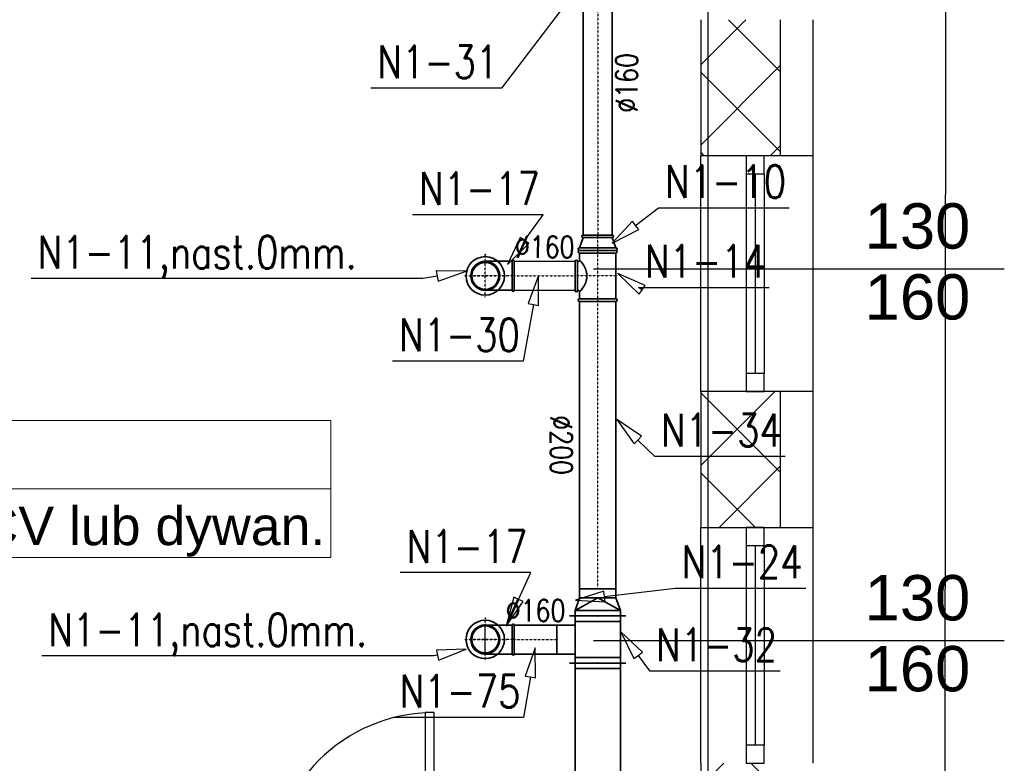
# Model space of a CAD drawing. Header units: millimetres. Extents: x 2263 to 12009, y 1338 to 5538.
# Tile 72 of 78: x 6515 to 7058, y 4153 to 4563. Entities that reach past the tile are written whole.
import ezdxf
from ezdxf.enums import TextEntityAlignment as Align

# ---------------------------------------------------------------- set-up
doc = ezdxf.new("R2010")
doc.units = ezdxf.units.MM
doc.linetypes.add('CENTER', pattern=[0.55, 0.37, -0.06, 0.06, -0.06])
for name, color, linetype in [('2D - Ogólne', 7, 'Continuous'), ('Konstrukcja - Ściany zew', 7, 'Continuous'), ('Opisy - Teksty', 7, 'Continuous'), ('WEN_N1-_OSIE', 2, 'CENTER')]:
    doc.layers.add(name, color=color, linetype=linetype)
for name, color, linetype, lineweight in [('A_opisy', 81, 'Continuous', 13), ('A_stolarka', 20, 'Continuous', 15), ('A_widokowe', 160, 'Continuous', 18), ('A_ściany istniejące hatch', 82, 'Continuous', 9), ('kanal saniat', 24, 'Continuous', 40), ('WEN_N1-_ATRYBUT', 6, 'Continuous', 25), ('WEN_N1-_ZLICZAC', 40, 'Continuous', 35)]:
    doc.layers.add(name, color=color, linetype=linetype, lineweight=lineweight)
doc.layers.add('A_zakres opracowania', color=7, linetype='Continuous', lineweight=70, true_color=0xe00038)
doc.styles.get("Standard").update_dxf_attribs({"font": 'arial.ttf'})
doc.styles.add('STYL_AUTOMATYCZNY_1', font='arial.ttf')
doc.styles.add('STYL_WENTYLE', font='romans.shx', dxfattribs={"width": 0.8})
doc.dimstyles.new('500', dxfattribs={"dimscale": 5, "dimtxt": 0.2, "dimasz": 0.2, "dimexe": 0.3, "dimexo": 0.625, "dimgap": 0.05, "dimtad": 1, "dimzin": 1, "dimtxsty": 'Standard', "dimblk": 'ARCHTICK', "dimcen": 2.5, "dimadec": 0, "dimazin": 0, "dimtfac": 1, "dimtmove": 0, "dimatfit": 3, "dimfxl": 0, "dimarcsym": 0})

# ---------------------------------------------------------------- blocks, each defined once
blk = doc.blocks.new('*U122')
blk.add_line((63.81, 50), (63.81, 0))
for points in [[(262.57, 25), (-1.61, 25), (-1.61, 50), (262.57, 50)], [(63.81, 0), (-1.61, 0), (-1.61, 50), (63.81, 50)], [(-1.61, 0), (262.57, 0), (262.57, 25), (-1.61, 25)]]:
    blk.add_lwpolyline(points, close=True)
at = {"insert": (47.18, 14.33), "char_height": 10, "attachment_point": 1}
blk.add_mtext_dynamic_manual_height_columns('m²', width=64.8418, gutter_width=75, heights=[0], dxfattribs=at)
blk.add_attdef('NR', text='', height=14).set_placement((31.28, 36.87), align=Align.MIDDLE_CENTER)
for tag, p in [('NAZWA_POM.', (67.28, 36.87)), ('WYKOŃCZENIE', (68.18, 11.5))]:
    blk.add_attdef(tag, text='', height=14).set_placement(p, align=Align.MIDDLE_LEFT)
blk.add_attdef('POW', text='', height=14).set_placement((41.48, 11.5), align=Align.MIDDLE_RIGHT)
blk = doc.blocks.new('_ArchTick')
at = {"color": 0, "linetype": 'ByBlock', "const_width": 0.15}
blk.add_lwpolyline([(-0.5, -0.5), (0.5, 0.5)], dxfattribs=at)
blk = doc.blocks.new('*D344')
at = {"layer": 'Defpoints', "color": 0, "linetype": 'ByBlock', "transparency": 16777216}
for p in [(6941, 4841.18), (6939.74, 2051.34), (7024.54, 2051.3)]:
    blk.add_point(p, dxfattribs=at)
at = {"layer": 'kanal saniat', "color": 0, "linetype": 'ByBlock', "lineweight": -2, "transparency": 16777216}
for p, q in [((7024.3, 4841.14), (7027.3, 4841.14)), ((7025.8, 4841.14), (7024.54, 2051.3)), ((7023.04, 2051.3), (7026.04, 2051.3))]:
    blk.add_line(p, q, dxfattribs=at)
for p, rotation in [((7025.8, 4841.14), 89.97411636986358), ((7024.54, 2051.3), 269.9741163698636)]:
    blk.add_blockref('_ArchTick', p, dxfattribs=dict(at, rotation=rotation))
at = {"layer": 'kanal saniat', "color": 0, "linetype": 'ByBlock', "lineweight": 25, "transparency": 16777216, "insert": (7024.32, 3446.22), "char_height": 1, "attachment_point": 5, "rotation": 89.9741}
blk.add_mtext('2789,84', dxfattribs=at)
blk = doc.blocks.new('BPL-SI16090_13')
for p, q in [((-80, 11.2), (-80, 160)), ((80, 11.2), (80, 160))]:
    blk.add_line(p, q)
blk.add_lwpolyline([(80, 0), (-80, 0, -1), (-80, 11.2), (80, 11.2, -1)], format="xyb", close=True)
blk.add_circle((0, 160), 80)
blk.add_point((0, 0))
at = {"layer": 'WEN_N1-_OSIE'}
for p, q in [((0, 0), (0, 245)), ((-85, 160), (85, 160))]:
    blk.add_line(p, q, dxfattribs=at)
at = {"layer": 'WEN_N1-_ATRYBUT', "style": 'STYL_WENTYLE', "width": 0.8, "flags": 8}
blk.add_attdef('WENTYLE', text='', height=180, dxfattribs=at).set_placement((80, 0), align=Align.BOTTOM_LEFT)
blk = doc.blocks.new('TPCL-SI200160_13')
blk.add_line((-126.5, -225), (126.5, -225))
for points in [[(80, 0), (-80, 0, 1), (-80, -14), (80, -14, 1)], [(-140.5, -225), (-140.5, -25, -1), (-126.5, -25), (-126.5, -225, -1)], [(140.5, -225), (140.5, -25, 1), (126.5, -25), (126.5, -225, 1)]]:
    blk.add_lwpolyline(points, format="xyb", close=True)
for points in [[(-126.5, -25), (-86, -25, 0.414214), (-80, -19), (-80, -14)], [(-86, -25, 0.465116), (86, -25, 0.465116)], [(126.5, -25), (86, -25, -0.414214), (80, -19), (80, -14)]]:
    blk.add_lwpolyline(points, format="xyb")
for p in [(0, 0), (-140.5, -125), (140.5, -125)]:
    blk.add_point(p)
at = {"layer": 'WEN_N1-_OSIE'}
for p, q in [((0, -235), (0, 0)), ((-140.5, -125), (140.5, -125))]:
    blk.add_line(p, q, dxfattribs=at)
at = {"layer": 'WEN_N1-_ATRYBUT', "style": 'STYL_WENTYLE', "width": 0.8, "flags": 8}
blk.add_attdef('WENTYLE', text='', height=180, dxfattribs=at).set_placement((0, -125), align=Align.BOTTOM_LEFT)
blk = doc.blocks.new('RSCLL-SI200160_11')
for p, q in [((14, 100), (71, 80)), ((71, -80), (14, -100))]:
    blk.add_line(p, q)
for points in [[(0, 100), (0, -100, 1), (14, -100), (14, 100, 1)], [(85, -80), (85, 80, 1), (71, 80), (71, -80, 1)]]:
    blk.add_lwpolyline(points, format="xyb", close=True)
for p in [(0, 0), (85, 0)]:
    blk.add_point(p)
at = {"layer": 'WEN_N1-_OSIE'}
blk.add_line((0, 0), (85, 0), dxfattribs=at)
at = {"layer": 'WEN_N1-_ATRYBUT', "style": 'STYL_WENTYLE', "width": 0.8, "flags": 8}
blk.add_attdef('WENTYLE', text='', height=180, dxfattribs=at).set_placement((0, 0), align=Align.BOTTOM_LEFT)
blk = doc.blocks.new('SR-C160_1677-9834463629_14')
blk.add_lwpolyline([(0, -80), (0, 80), (1678, 80), (1678, -80)], close=True)
for p in [(0, 0), (1678, 0)]:
    blk.add_point(p)
at = {"layer": 'WEN_N1-_OSIE'}
blk.add_line((0, 0), (1678, 0), dxfattribs=at)
at = {"layer": 'WEN_N1-_ATRYBUT', "style": 'STYL_WENTYLE', "width": 0.8, "flags": 8}
blk.add_attdef('WENTYLE', text='', height=180, dxfattribs=at).set_placement((839, 0), align=Align.BOTTOM_LEFT)
at = {"layer": 'WEN_N1-_OSIE', "color": 3, "style": 'STYL_WENTYLE', "width": 0.8, "flags": 8}
blk.add_attdef('FI_KANALU', text='', height=120, dxfattribs=at).set_placement((839, 160), align=Align.MIDDLE_CENTER)
blk = doc.blocks.new('TR2V25226161311CNN1-_13')
for p, q in [((-260, 125), (-260, 155)), ((-230, 125), (-230, -125)), ((-30, 125), (-30, -125)), ((0, 125), (0, 155)), ((-260, -125), (-260, -155)), ((0, -125), (0, -155))]:
    blk.add_line(p, q)
for points in [[(0, -125), (0, 125), (-260, 125), (-260, -125)], [(-50, -225), (-50, -125), (-210, -125), (-210, -225)]]:
    blk.add_lwpolyline(points, close=True)
for p in [(-260, 0), (0, 0), (-130, -225)]:
    blk.add_point(p)
at = {"layer": 'WEN_N1-_ATRYBUT', "style": 'STYL_WENTYLE', "width": 0.8, "flags": 8}
blk.add_attdef('WENTYLE', text='', height=180, dxfattribs=at).set_placement((-130, 35), align=Align.BOTTOM_LEFT)
blk = doc.blocks.new('PRL1V25223515CNN1-_21')
for p, q in [((0, 125), (0, 155)), ((30, 125), (30, -125)), ((30, 125), (100, 0)), ((30, 125), (30, -125)), ((100, -100), (100, 100)), ((30, -125), (100, 0)), ((0, -125), (0, -155))]:
    blk.add_line(p, q)
blk.add_lwpolyline([(0, -125), (30, -125), (100, -100), (150, -100), (150, 100), (100, 100), (30, 125), (0, 125)], close=True)
for p in [(0, 0), (150, 0)]:
    blk.add_point(p)
at = {"layer": 'WEN_N1-_ATRYBUT', "style": 'STYL_WENTYLE', "width": 0.8, "flags": 8}
blk.add_attdef('WENTYLE', text='', height=180, dxfattribs=at).set_placement((75, 150), align=Align.BOTTOM_LEFT)
blk = doc.blocks.new('QD-250X200CNN1-_3498-4546157_24')
for p, q in [((0, -155), (0, 155)), ((30, -125), (30, 125)), ((3468.5, -125), (3468.5, 125)), ((3498.5, -155), (3498.5, 155))]:
    blk.add_line(p, q)
blk.add_lwpolyline([(0, 125), (3498.5, 125), (3498.5, -125), (0, -125)], close=True)
for p in [(0, 0), (3498.5, 0)]:
    blk.add_point(p)
at = {"layer": 'WEN_N1-_ATRYBUT', "style": 'STYL_WENTYLE', "width": 0.8, "flags": 8}
blk.add_attdef('WENTYLE', text='', height=180, dxfattribs=at).set_placement((1749.2, 0), align=Align.BOTTOM_LEFT)
at = {"layer": 'WEN_N1-_OSIE', "color": 3, "style": 'STYL_WENTYLE', "width": 0.8, "flags": 8}
blk.add_attdef('FI_KANALU', text='', height=120, dxfattribs=at).set_placement((1749.2, 0), align=Align.MIDDLE_CENTER)
blk = doc.blocks.new('KIRM-160_12')
for radius in [106, 74.2]:
    blk.add_circle((0, 0), radius)
for p in [(0, 116.6), (0, 0)]:
    blk.add_point(p)
at = {"layer": 'WEN_N1-_OSIE'}
for p, q in [((0, -116.6), (0, 116.6)), ((-116.6, 0), (116.6, 0))]:
    blk.add_line(p, q, dxfattribs=at)
at = {"layer": 'WEN_N1-_ATRYBUT', "style": 'STYL_WENTYLE', "width": 0.8, "flags": 8}
blk.add_attdef('WENTYLE', text='', height=180, dxfattribs=at).set_placement((0, 0), align=Align.BOTTOM_LEFT)
blk = doc.blocks.new('SR-C160_235-2394975538_14')
blk.add_lwpolyline([(0, -80), (0, 80), (235.2, 80), (235.2, -80)], close=True)
for p in [(0, 0), (235.2, 0)]:
    blk.add_point(p)
at = {"layer": 'WEN_N1-_OSIE'}
blk.add_line((0, 0), (235.2, 0), dxfattribs=at)
at = {"layer": 'WEN_N1-_ATRYBUT', "style": 'STYL_WENTYLE', "width": 0.8, "flags": 8}
blk.add_attdef('WENTYLE', text='', height=180, dxfattribs=at).set_placement((117.6, 0), align=Align.BOTTOM_LEFT)
at = {"layer": 'WEN_N1-_OSIE', "color": 3, "style": 'STYL_WENTYLE', "width": 0.8, "flags": 8}
blk.add_attdef('FI_KANALU', text='', height=120, dxfattribs=at).set_placement((117.6, 160), align=Align.MIDDLE_CENTER)
blk = doc.blocks.new('SR-C200_1584-1298316580_14')
blk.add_lwpolyline([(0, -100), (0, 100), (1584.1, 100), (1584.1, -100)], close=True)
for p in [(0, 0), (1584.1, 0)]:
    blk.add_point(p)
at = {"layer": 'WEN_N1-_OSIE'}
blk.add_line((0, 0), (1584.1, 0), dxfattribs=at)
at = {"layer": 'WEN_N1-_ATRYBUT', "style": 'STYL_WENTYLE', "width": 0.8, "flags": 8}
blk.add_attdef('WENTYLE', text='', height=180, dxfattribs=at).set_placement((792.1, 0), align=Align.BOTTOM_LEFT)
at = {"layer": 'WEN_N1-_OSIE', "color": 3, "style": 'STYL_WENTYLE', "width": 0.8, "flags": 8}
blk.add_attdef('FI_KANALU', text='', height=120, dxfattribs=at).set_placement((792.1, 200), align=Align.MIDDLE_CENTER)
blk = doc.blocks.new('SR-C160_335-0634490897_14')
blk.add_lwpolyline([(0, -80), (0, 80), (335.1, 80), (335.1, -80)], close=True)
for p in [(0, 0), (335.1, 0)]:
    blk.add_point(p)
at = {"layer": 'WEN_N1-_OSIE'}
blk.add_line((0, 0), (335.1, 0), dxfattribs=at)
at = {"layer": 'WEN_N1-_ATRYBUT', "style": 'STYL_WENTYLE', "width": 0.8, "flags": 8}
blk.add_attdef('WENTYLE', text='', height=180, dxfattribs=at).set_placement((167.5, 0), align=Align.BOTTOM_LEFT)
at = {"layer": 'WEN_N1-_OSIE', "color": 3, "style": 'STYL_WENTYLE', "width": 0.8, "flags": 8}
blk.add_attdef('FI_KANALU', text='', height=120, dxfattribs=at).set_placement((167.5, 160), align=Align.MIDDLE_CENTER)

msp = doc.modelspace()

# ---------------------------------------------------------------- hatches: boundary and pattern name
at = {"layer": 'A_ściany istniejące hatch', "linetype": 'ByBlock', "lineweight": 25}
h = msp.add_hatch(dxfattribs=at)
h.set_pattern_fill('NET', color=0, scale=250, angle=45)
h.set_pattern_definition([(45, (37537.47, -788.94), (-22.097087, 22.097087), []), (135, (37537.47, -788.94), (-22.097087, -22.097087), [])])
h.paths.add_polyline_path([(5550.83871, 4367.38309), (5592.83871, 4367.38308), (5592.83871, 4105.38308), (5802.83871, 4105.38308), (5802.83871, 4063.38308), (5550.83871, 4063.38308)], flags=16)
h.paths.add_polyline_path([(6144.84036, 4091.38308), (6144.84036, 4031.38308), (6024.83871, 4031.38308), (6024.83871, 3871.38308), (5964.83871, 3871.38308), (5964.83871, 4063.38308), (5922.83871, 4063.38308), (5922.83871, 4105.38308), (5926.83871, 4105.38308), (5926.83871, 4764.38308), (5592.83871, 4764.38308), (5592.83871, 4718.38308), (5550.83871, 4718.38308), (5550.83871, 4808.38308), (6008.83871, 4808.38308), (6008.8387, 4764.38308), (5970.83871, 4764.38308), (5970.83871, 4091.38308)], flags=17)
h.paths.add_polyline_path([(6748.83871, 4091.38308), (6890.83871, 4091.38308), (6890.83871, 4153.38308), (6934.83871, 4153.38308), (6934.83871, 3868.38309), (6874.83871, 3868.38309), (6874.83871, 4031.38308), (6748.83871, 4031.38308)], flags=17)
h.paths.add_polyline_path([(6791.83871, 3211.38308), (6874.83871, 3211.38308), (6874.83871, 3326.38309), (6934.83871, 3326.38309), (6934.83871, 3153.38308), (6874.83871, 3153.38308), (6874.83871, 3186.38308), (6791.83871, 3186.38308)], flags=17)
h.paths.add_polyline_path([(6434.83871, 3781.38308), (6464.83871, 3781.38308), (6464.83871, 3751.38308), (6434.83871, 3751.38308)], flags=17)
h.paths.add_polyline_path([(6434.83871, 3487.38308), (6464.83871, 3487.38308), (6464.83871, 3517.38308), (6434.83871, 3517.38308)], flags=17)
h.paths.add_polyline_path([(5946.83871, 1941.38308), (6006.83871, 1941.38308), (6006.83871, 1781.38308), (6244.83871, 1781.38308), (6244.83871, 1961.38308), (6304.83871, 1961.38308), (6304.83871, 1781.38308), (6874.83871, 1781.38308), (6874.83871, 1931.38308), (6934.83871, 1931.38308), (6934.83871, 1721.38308), (5946.83871, 1721.38308)])
h.paths.add_polyline_path([(3464.83871, 5091.38308), (3677.83871, 5091.38309), (3677.8387, 5185.4173), (3702.8387, 5185.4173), (3702.8387, 5066.38308), (3464.83871, 5066.38308)], flags=17)
h.paths.add_polyline_path([(4097.83871, 5065.72859), (4132.83871, 5065.72859), (4132.83871, 5185.4173), (4097.83871, 5185.4173)], flags=17)
h.paths.add_polyline_path([(4387.83871, 3241.38308), (4457.83869, 3241.38308), (4457.83869, 3181.38308), (4387.83871, 3181.38308)], flags=17)
h.paths.add_polyline_path([(4797.83871, 3241.38308), (4867.83871, 3241.38308), (4867.83871, 3181.38308), (4797.83871, 3181.38308)], flags=17)
h.paths.add_polyline_path([(5238.83871, 3241.38308), (5306.83869, 3241.38308), (5306.83869, 3181.38308), (5238.83871, 3181.38308)], flags=17)
h.paths.add_polyline_path([(5441.83871, 3241.38308), (5522.83869, 3241.38308), (5522.83869, 3181.38308), (5441.83871, 3181.38308)], flags=17)
h.paths.add_polyline_path([(6024.83871, 3741.38308), (5964.83871, 3741.38308), (5964.83871, 3665.38308), (6024.83871, 3665.38308)], flags=17)
h.paths.add_polyline_path([(5592.83871, 4588.38308), (5550.83871, 4588.38308), (5550.83871, 4497.38309), (5592.83871, 4497.38309)], flags=16)
h.paths.add_polyline_path([(6138.83871, 4808.38308), (6272.83871, 4808.38308), (6272.83871, 4764.38308), (6138.83871, 4764.38308)], flags=17)
h.paths.add_polyline_path([(6890.83871, 4488.38309), (6934.83871, 4488.38309), (6934.83871, 4563.38308), (6890.83871, 4563.38308)], flags=17)
h.paths.add_polyline_path([(6890.83871, 4283.38308), (6934.83871, 4283.38308), (6934.83871, 4358.38308), (6890.83871, 4358.38308)], flags=17)
h.paths.add_polyline_path([(6874.83871, 3662.38309), (6934.83871, 3662.38309), (6934.83871, 3738.38309), (6874.83871, 3738.38309)], flags=17)
h.paths.add_polyline_path([(6874.83871, 3456.38309), (6934.83871, 3456.38309), (6934.83871, 3532.38309), (6874.83871, 3532.38309)], flags=17)
h.paths.add_polyline_path([(6874.83871, 2948.38309), (6934.83871, 2948.38309), (6934.83871, 3023.38308), (6874.83871, 3023.38308)], flags=17)
h.paths.add_polyline_path([(6874.83871, 2743.38309), (6934.83871, 2743.38309), (6934.83871, 2818.38308), (6874.83871, 2818.38308)], flags=17)
h.paths.add_polyline_path([(6874.83871, 2271.38309), (6934.83871, 2271.38309), (6934.83871, 2341.38308), (6874.83871, 2341.38308)], flags=17)
h.paths.add_polyline_path([(6934.83871, 2066.38308), (6874.83871, 2066.38308), (6874.83871, 2136.38308), (6934.83871, 2136.38308)], flags=17)
h.paths.add_polyline_path([(5649.83871, 2181.38308), (5719.83871, 2181.38308), (5719.83871, 2121.38308), (5649.83871, 2121.38308)], flags=17)
h.paths.add_polyline_path([(5444.83871, 2121.38308), (5514.83871, 2121.38308), (5514.83871, 2181.38308), (5444.83871, 2181.38308)], flags=17)
h.paths.add_polyline_path([(5239.83871, 2181.38308), (5309.83871, 2181.38308), (5309.83871, 2121.38308), (5239.83871, 2121.38308)], flags=17)
h.paths.add_polyline_path([(4982.83871, 2121.38308), (5104.83869, 2121.38308), (5104.83869, 2181.38308), (4982.83871, 2181.38308)], flags=17)
h.paths.add_polyline_path([(4777.83871, 2181.38308), (4847.83871, 2181.38308), (4847.83871, 2121.38308), (4777.83871, 2121.38308)], flags=17)
h.paths.add_polyline_path([(4572.83871, 2121.38308), (4642.83871, 2121.38308), (4642.83871, 2181.38308), (4572.83871, 2181.38308)], flags=17)
h.paths.add_polyline_path([(4367.83871, 2181.38308), (4437.83871, 2181.38308), (4437.83871, 2121.38308), (4367.83871, 2121.38308)], flags=17)
h.paths.add_polyline_path([(6256.83871, 2181.38308), (6170.33871, 2181.38308), (6170.35412, 2121.38308), (6244.83871, 2121.38308), (6244.83871, 2071.38308), (6304.83871, 2071.38308), (6304.83871, 2314.88308), (6256.83871, 2314.88308)], flags=17)
h.paths.add_polyline_path([(6060.33871, 2181.38308), (6060.35412, 2121.38308), (6006.83871, 2121.38308), (6006.83871, 2081.38308), (5946.83871, 2081.38308), (5946.83871, 2121.38308), (5854.83871, 2121.38308), (5854.83871, 2181.38308)], flags=17)
h.paths.add_polyline_path([(4072.83871, 2075.38308), (4132.83871, 2075.38308), (4132.83871, 2121.38308), (4232.83871, 2121.38308), (4232.83869, 2181.38308), (4072.83871, 2181.38308)], flags=17)
h.paths.add_polyline_path([(5862.83871, 3241.38308), (5964.83871, 3241.38308), (5964.83871, 3535.38308), (6024.83871, 3535.38308), (6024.83871, 3211.38308), (6041.83871, 3211.38308), (6041.83871, 3186.38308), (6024.83871, 3186.38308), (6024.83871, 2831.38308), (6051.83871, 2831.38308), (6051.83871, 2751.38308), (6024.83871, 2751.38308), (6024.83871, 2531.38308), (5849.33871, 2531.38308), (5849.33871, 2579.38308), (5984.83871, 2579.38308), (5984.83871, 3181.38308), (5862.83871, 3181.38308)], flags=17)
h.paths.add_polyline_path([(5657.83871, 3241.38308), (5727.83871, 3241.38308), (5727.83871, 3181.38308), (5694.83871, 3181.38308), (5694.83871, 3015.38308), (5662.83871, 3015.38309), (5662.83871, 3181.38308), (5657.83871, 3181.38308)], flags=17)
h.paths.add_polyline_path([(5415.83871, 2579.38308), (5662.83871, 2579.38308), (5662.83871, 2729.38309), (5694.83871, 2729.38309), (5694.83871, 2579.38308), (5739.33871, 2579.38308), (5739.33871, 2531.38308), (5415.83871, 2531.38308)], flags=17)
h.paths.add_polyline_path([(4426.83871, 2579.38308), (4426.83871, 2531.38308), (4666.83871, 2531.38308), (4666.83871, 2579.38308), (4662.83871, 2579.38308), (4662.83871, 2671.38308), (4634.83871, 2671.38308), (4634.83871, 2579.38308)], flags=17)
h.paths.add_polyline_path([(4072.83871, 3272.38308), (4132.83871, 3272.38308), (4132.83871, 3241.38308), (4252.83871, 3241.38308), (4252.83869, 3181.38308), (4112.83871, 3181.38308), (4112.83871, 2579.38308), (4316.83871, 2579.38308), (4316.83871, 2531.38308), (4072.83871, 2531.38308)], flags=17)
h.paths.add_polyline_path([(4132.83871, 3568.79816), (4072.83871, 3568.79816), (4072.83871, 3412.3831), (4132.83871, 3412.3831)], flags=17)
h.paths.add_polyline_path([(4132.83871, 3783.35665), (4072.83871, 3783.35665), (4072.83871, 3703.79816), (4132.83871, 3703.79816)], flags=17)
h.paths.add_polyline_path([(4132.83871, 3998.38308), (4072.83871, 3998.38308), (4072.83871, 3918.35666), (4132.83871, 3918.35666)], flags=17)
h.paths.add_polyline_path([(4132.83871, 4318.38308), (4072.83871, 4318.38308), (4072.83871, 4133.38308), (4132.83871, 4133.38308)], flags=17)
h.paths.add_polyline_path([(4132.83871, 4523.38308), (4072.83871, 4523.38308), (4072.83871, 4453.3831), (4132.83871, 4453.3831)], flags=17)
h.paths.add_polyline_path([(4132.83871, 4738.38308), (4072.83871, 4738.38308), (4072.83871, 4658.38308), (4132.83871, 4658.38308)], flags=17)
h.paths.add_polyline_path([(3082.83871, 4463.49943), (3022.83871, 4463.49943), (3022.83871, 4533.47941), (3082.83871, 4533.47941), (3082.83871, 4535.38308), (3542.83871, 4535.38308), (3542.83871, 4525.38308), (3511.73871, 4525.38308), (3511.73871, 4449.38308), (3496.73871, 4449.38308), (3496.73871, 4525.38308), (3240.83871, 4525.38308), (3240.83871, 4510.37993), (3233.83871, 4510.37993), (3233.83871, 4525.38308), (3082.83871, 4525.38308)])
h.paths.add_polyline_path([(3082.83871, 4408.38308), (3082.83871, 4415.38308), (3233.83871, 4415.38308), (3233.83871, 4420.37993), (3240.83871, 4420.37993), (3240.83871, 4397.90202), (3233.83871, 4397.90202), (3233.83871, 4408.38308)], flags=17)
h.paths.add_polyline_path([(3022.83871, 4328.49943), (3082.83871, 4328.49943), (3082.83871, 4298.38308), (3233.83871, 4298.38308), (3233.83871, 4307.90202), (3240.83871, 4307.90202), (3240.83871, 4298.38308), (3496.73871, 4298.38308), (3496.73871, 4354.38308), (3511.73871, 4354.38308), (3511.73871, 4298.38308), (3539.83871, 4298.38308), (3539.83871, 4283.38308), (3082.83871, 4283.38308), (3082.83871, 4258.01945), (3022.83871, 4258.01945)])
h.paths.add_polyline_path([(3022.83871, 4128.01945), (3082.83871, 4128.01945), (3082.83871, 4083.38308), (3674.83871, 4083.38308), (3674.83871, 4100.64844), (3722.83871, 4100.64844), (3722.83871, 3771.38225), (3674.83871, 3771.38225), (3674.83871, 4043.38308), (3082.83871, 4043.38308), (3082.83871, 3965.51194), (3022.83871, 3965.51194)])
h.paths.add_polyline_path([(3022.83871, 3625.53195), (3082.83871, 3625.53195), (3082.83871, 3603.38308), (3674.83871, 3603.38308), (3674.83871, 3661.38225), (3722.83871, 3661.38225), (3722.83871, 3264.38225), (3674.83871, 3264.38225), (3674.83871, 3578.38308), (3082.83871, 3578.38308), (3082.83871, 3555.31567), (3022.83871, 3555.31567)])
h.paths.add_polyline_path([(3022.83871, 3211.185), (3082.83871, 3211.185), (3082.83871, 3141.38308), (3674.83871, 3141.38308), (3674.83871, 3154.38225), (3722.83871, 3154.38225), (3722.83871, 3095.74402), (3674.83871, 3095.74402), (3674.83871, 3098.38308), (3082.83871, 3098.38308), (3082.83871, 3046.185), (3022.83871, 3046.185)])
h.paths.add_polyline_path([(3022.83871, 2911.185), (3082.83871, 2911.185), (3082.83871, 2856.60282), (3141.83871, 2856.60282), (3141.83871, 2998.3005), (3151.20249, 2998.3005), (3151.20249, 2992.3005), (3147.83871, 2992.3005), (3147.83871, 2856.60282), (3244.83871, 2856.60282), (3244.83871, 2992.3005), (3240.20249, 2992.3005), (3240.20249, 2998.3005), (3255.38391, 2998.3005), (3255.38391, 2992.3005), (3250.83871, 2992.3005), (3250.83871, 2856.60282), (3347.83871, 2856.60282), (3347.83871, 2992.3005), (3344.38391, 2992.3005), (3344.38391, 2998.3005), (3353.83871, 2998.3005), (3353.83871, 2963.3005), (3358.01039, 2963.3005), (3358.01039, 2957.3005), (3353.83871, 2957.3005), (3353.83871, 2856.60282), (3521.83871, 2856.60282), (3521.83871, 2957.3005), (3447.0104, 2957.3005), (3447.01039, 2963.3005), (3527.83871, 2963.3005), (3527.83871, 2856.60282), (3674.83871, 2856.60282), (3674.83871, 2985.74402), (3722.83871, 2985.74402), (3722.83871, 2838.88915), (3674.83871, 2838.88915), (3674.83871, 2841.60282), (3527.83871, 2841.60282), (3527.83871, 2799.30282), (3521.83871, 2799.30282), (3521.83871, 2841.60282), (3082.83871, 2841.60282), (3022.83871, 2841.60282)])
h.paths.add_polyline_path([(3022.83871, 3760.53195), (3082.83871, 3760.53195), (3082.83871, 3830.51194), (3022.83871, 3830.51194)])
h.paths.add_polyline_path([(3022.83871, 3346.185), (3082.83871, 3346.185), (3082.83871, 3420.31567), (3022.83871, 3420.31567)], flags=17)
h.paths.add_polyline_path([(3022.83871, 2636.62284), (3082.83871, 2636.62284), (3082.83871, 2706.60282), (3022.83871, 2706.60282)], flags=17)
h.paths.add_polyline_path([(3022.83871, 2431.64285), (3022.83871, 2501.62284), (3082.83871, 2501.62284), (3082.83871, 2491.62284), (3129.83871, 2491.62284), (3129.83871, 2662.60284), (3141.04943, 2662.60284), (3141.04943, 2656.60284), (3135.83871, 2656.60284), (3135.83871, 2491.62284), (3234.83871, 2491.62284), (3234.83871, 2656.60284), (3230.04943, 2656.60284), (3230.04943, 2662.60284), (3245.35057, 2662.60284), (3245.35057, 2656.60284), (3240.83871, 2656.60284), (3240.83871, 2491.62284), (3337.83871, 2491.62284), (3337.83871, 2656.60284), (3334.35057, 2656.60284), (3334.35056, 2662.60284), (3348.38391, 2662.60284), (3348.38391, 2656.60284), (3343.83871, 2656.60284), (3343.83871, 2491.62284), (3440.83871, 2491.62284), (3440.83871, 2656.60284), (3437.38391, 2656.60284), (3437.38391, 2662.60284), (3440.83871, 2662.60284), (3440.83871, 2706.60282), (3521.83871, 2706.60282), (3521.83871, 2710.30282), (3527.83871, 2710.30282), (3527.83871, 2696.27529), (3521.83871, 2696.27529), (3521.83871, 2700.60282), (3446.83871, 2700.60282), (3446.83871, 2491.62284), (3521.83871, 2491.62284), (3521.83871, 2607.27528), (3527.83871, 2607.27529), (3527.83871, 2491.62284), (3674.83871, 2491.62284), (3674.83871, 2728.88915), (3722.83871, 2728.88915), (3722.83871, 2295.08308), (3674.83871, 2295.08308), (3674.83871, 2476.62284), (3527.83871, 2476.62284), (3527.83871, 2379.11333), (3521.83871, 2379.11333), (3521.83871, 2476.62284), (3446.83871, 2476.62284), (3446.83871, 2283.78308), (3521.83871, 2283.78308), (3521.83871, 2290.11333), (3527.83871, 2290.11333), (3527.83871, 2274.08309), (3521.83871, 2274.08308), (3521.83871, 2277.78308), (3440.83871, 2277.78308), (3440.83871, 2351.38308), (3437.38391, 2351.38308), (3437.38391, 2357.38308), (3440.83871, 2357.38308), (3440.83871, 2476.62284), (3343.83871, 2476.62284), (3343.83871, 2357.38308), (3348.38391, 2357.38308), (3348.38391, 2351.38308), (3334.35057, 2351.38308), (3334.35057, 2357.38308), (3337.83871, 2357.38308), (3337.83871, 2476.62284), (3240.83871, 2476.62284), (3240.83871, 2357.38308), (3245.35057, 2357.38308), (3245.35057, 2351.38308), (3230.04943, 2351.38308), (3230.04943, 2357.38308), (3234.83871, 2357.38308), (3234.83871, 2476.62284), (3135.83871, 2476.62284), (3135.83871, 2357.38308), (3141.04943, 2357.38308), (3141.04943, 2351.38308), (3129.83871, 2351.38308), (3129.83871, 2476.62284), (3082.83871, 2476.62284), (3082.83871, 2431.64285)])
h.paths.add_polyline_path([(3142.83871, 2040.38308), (3082.83871, 2040.38308), (3082.83871, 2121.38308), (3022.83871, 2121.38308), (3022.83871, 2296.64285), (3082.83871, 2296.64285), (3082.83871, 2181.38308), (3521.83871, 2181.38308), (3521.83871, 2185.08308), (3527.83871, 2185.08309), (3527.83871, 2181.38308), (3674.83871, 2181.38308), (3674.83871, 2185.08308), (3722.83871, 2185.08308), (3722.83871, 2130.38309), (3697.83871, 2130.38308), (3697.83871, 2141.38308), (3527.83871, 2141.38308), (3527.83871, 2136.64285), (3521.83871, 2136.64285), (3521.83871, 2141.38308), (3337.83871, 2141.38308), (3337.83871, 2101.12992), (3312.83871, 2101.12992), (3312.83871, 2141.38308), (3142.83871, 2141.38308)])
h.paths.add_polyline_path([(3142.83871, 1791.38308), (3142.83871, 1830.38308), (3082.83871, 1830.38308), (3082.83871, 1731.38308), (4132.83871, 1731.38308), (4132.83871, 1935.38308), (4072.83871, 1935.38308), (4072.83871, 1791.38308)])
edge = h.paths.add_edge_path()
edge.add_line((6402.83871, 4808.38308), (6402.8387, 4764.38308))
edge.add_line((6402.8387, 4764.38308), (6440.83871, 4764.38308))
edge.add_line((6440.83871, 4764.38308), (6440.83871, 4614.38308))
edge.add_line((6440.83871, 4614.38308), (6467.83871, 4614.38308))
edge.add_line((6467.83871, 4614.38308), (6467.83871, 4764.38308))
edge.add_line((6467.83871, 4764.38308), (6890.83871, 4764.38308))
edge.add_line((6890.83871, 4764.38308), (6890.83871, 4693.38308))
edge.add_line((6890.83871, 4693.38308), (6934.83871, 4693.38308))
edge.add_line((6934.83871, 4693.38308), (6934.83871, 4808.38308))
edge.add_line((6934.83871, 4808.38308), (6402.83871, 4808.38313))
edge.add_line((3067.83871, 5185.4173), (3102.83871, 5185.4173))
edge.add_line((3102.83871, 5185.4173), (3102.83871, 5091.38309))
edge.add_line((3102.83871, 5091.38309), (3284.83871, 5091.38309))
edge.add_line((3284.83871, 5091.38309), (3284.83871, 5066.38308))
edge.add_line((3284.83871, 5066.38308), (3067.83871, 5066.38308))
edge.add_line((3067.83871, 5066.38308), (3067.83871, 5185.4173))
edge.add_line((4662.83871, 2781.38308), (4634.83871, 2781.38308))
edge.add_line((4634.83871, 2781.38308), (4634.83871, 3066.38308))
edge.add_line((4634.83871, 3066.38308), (4662.83871, 3066.38308))
edge.add_line((4662.83871, 3066.38308), (4662.83871, 2986.40213))
edge.add_line((4662.83871, 2986.40213), (4662.83871, 2894.77453))
edge.add_line((4662.83871, 2894.77453), (4662.83871, 2791.38308))
edge.add_line((4662.83871, 2791.38308), (4662.83869, 2781.38308))
edge.add_line((3972.83871, 5063.38308), (4132.83871, 5063.38308))
edge.add_line((4132.83871, 5063.38308), (4132.83871, 4873.38308))
edge.add_line((4132.83871, 4873.38308), (4072.83871, 4873.38308))
edge.add_line((4072.83871, 4873.38308), (4072.83871, 5003.38308))
edge.add_line((4072.83871, 5003.38308), (3972.83871, 5003.38308))
edge.add_line((3972.83871, 5003.38308), (3972.8387, 5063.38308))
edge.add_line((3464.83871, 5063.38308), (3822.83871, 5063.38308))
edge.add_line((3822.83871, 5063.38308), (3822.83871, 5003.38308))
edge.add_line((3822.83871, 5003.38308), (3722.83871, 5003.38308))
edge.add_line((3722.83871, 5003.38308), (3722.83871, 4210.64844))
edge.add_line((3722.83871, 4210.64844), (3674.83871, 4210.64844))
edge.add_line((3674.83871, 4210.64844), (3674.83871, 4283.38308))
edge.add_line((3674.83871, 4283.38308), (3634.83871, 4283.38308))
edge.add_line((3634.83871, 4283.38308), (3634.83871, 4298.38308))
edge.add_line((3634.83871, 4298.38308), (3674.83871, 4298.38308))
edge.add_line((3674.83871, 4298.38308), (3674.83871, 5003.38308))
edge.add_line((3674.83871, 5003.38308), (3464.83871, 5003.38308))
edge.add_line((3464.83871, 5003.38308), (3464.83871, 5063.38308))
edge.add_line((3312.83871, 2001.12992), (3337.83871, 2001.12992))
edge.add_line((3337.83871, 2001.12992), (3337.83871, 1966.38308))
edge.add_line((3337.83871, 1966.38308), (3697.83871, 1966.38308))
edge.add_line((3697.83871, 1966.38308), (3697.83871, 2032.41525))
edge.add_line((3697.83871, 2032.41525), (3722.83871, 2032.41525))
edge.add_line((3722.83871, 2032.41525), (3722.83871, 1961.38308))
edge.add_line((3722.83871, 1961.38308), (3392.83871, 1961.38308))
edge.add_line((3392.83871, 1961.38308), (3392.83871, 1941.38308))
edge.add_line((3392.83871, 1941.38308), (3312.83871, 1941.38308))
edge.add_line((3312.83871, 1941.38308), (3312.83871, 2001.12992))
h.paths.add_polyline_path([(5092.83871, 3066.38308), (5052.83871, 3066.38308), (5052.83871, 2579.38308), (4776.83871, 2579.38308), (4776.83871, 2531.38308), (5305.83871, 2531.38308), (5305.83871, 2579.38308), (5092.83871, 2579.38308)], flags=17)
h.paths.add_polyline_path([(5052.83871, 3166.38308), (5092.83871, 3166.38308), (5092.83871, 3181.38308), (5103.83871, 3181.38308), (5103.83871, 3241.38308), (5002.83871, 3241.38308), (5002.83871, 3181.38308), (5052.83871, 3181.38308)], flags=17)
h.paths.add_polyline_path([(6573.83871, 4031.38308), (6319.84036, 4031.38308), (6319.84036, 4091.38308), (6440.83871, 4091.38308), (6440.83871, 4164.38309), (6467.83871, 4164.38309), (6467.83871, 4091.38308), (6573.83871, 4091.38308)], flags=17)
h.paths.add_polyline_path([(6362.33489, 2788.38308), (6372.33489, 2788.38308), (6372.33489, 2803.38308), (6362.33489, 2803.38308)], flags=17)
h.paths.add_polyline_path([(6452.33489, 2960.38308), (6467.33489, 2960.38308), (6467.33489, 3186.38308), (6507.83871, 3186.38308), (6507.83871, 3211.38308), (6151.83871, 3211.38308), (6151.83871, 3186.38308), (6212.83871, 3186.38308), (6212.83871, 2960.38308), (6230.83871, 2960.38308), (6230.83871, 2970.38308), (6222.83871, 2970.38308), (6222.83871, 3186.38308), (6362.33489, 3186.38308), (6362.33489, 2970.38308), (6315.8387, 2970.38308), (6315.8387, 2960.38308), (6377.33489, 2960.38308), (6377.33489, 2970.38308), (6372.33489, 2970.38308), (6372.33489, 3186.38308), (6457.33489, 3186.38308), (6457.33489, 2970.38308), (6452.33489, 2970.38308)], flags=17)
h.paths.add_polyline_path([(6222.83871, 2803.38308), (6212.83871, 2803.38308), (6212.83871, 2579.38308), (6154.83871, 2579.38308), (6154.83871, 2531.38308), (6256.83871, 2531.38308), (6256.83871, 2424.88308), (6304.83871, 2424.88308), (6304.83871, 2531.38308), (6874.83871, 2531.38308), (6874.83871, 2476.38309), (6934.83871, 2476.38308), (6934.83871, 2613.38308), (6874.83871, 2613.38308), (6874.83871, 2579.38308), (6372.33489, 2579.38308), (6372.33489, 2688.38308), (6362.33489, 2688.38308), (6362.33489, 2579.38308), (6222.83871, 2579.38308)], flags=17)
h.paths.add_polyline_path([(3022.83871, 4873.4594), (3082.83871, 4873.4594), (3082.83871, 5003.38308), (3284.8387, 5003.38308), (3284.8387, 5063.38308), (3022.83871, 5063.38308)])
h.paths.add_polyline_path([(3082.83871, 4738.4594), (3022.83871, 4738.4594), (3022.83871, 4668.47941), (3082.83871, 4668.47941)])

# ---------------------------------------------------------------- linework, layer by layer
at = {"layer": '2D - Ogólne', "color": 0, "linetype": 'ByBlock', "lineweight": 25}
for p, q in [((6934.83871, 4488.38308), (6934.83871, 4563.38308)), ((7058.20297, 4425.88308), (6831.71233, 4425.88308)), ((6934.83871, 4283.38308), (6934.83871, 4358.38308)), ((7058.20297, 4220.88308), (6831.71233, 4220.88308))]:
    msp.add_line(p, q, dxfattribs=at)
at = {"layer": 'A_stolarka', "color": 0, "linetype": 'ByBlock', "lineweight": 25}
for p, q in [((6915.83871, 4478.38309), (6915.83871, 4368.38309)), ((6920.83871, 4478.38309), (6920.83871, 4368.38309)), ((6925.83871, 4478.38309), (6925.83871, 4368.38309)), ((6915.83871, 4273.38309), (6915.83871, 4163.38309)), ((6920.83871, 4273.38309), (6920.83871, 4163.38309)), ((6925.83871, 4273.38309), (6925.83871, 4163.38309))]:
    msp.add_line(p, q, dxfattribs=at)
for points in [[(6925.83871, 4488.38309), (6915.83871, 4488.38309), (6915.83871, 4478.38309), (6925.83871, 4478.38309)], [(6925.83871, 4368.38309), (6915.83871, 4368.38309), (6915.83871, 4358.38309), (6925.83871, 4358.38309)], [(6925.83871, 4283.38309), (6915.83871, 4283.38309), (6915.83871, 4273.38309), (6925.83871, 4273.38309)], [(6743.83871, 4091.38308), (6743.83871, 4181.38308), (6738.83871, 4181.38308), (6738.83871, 4091.38308)], [(6925.83871, 4163.38309), (6915.83871, 4163.38309), (6915.83871, 4153.38309), (6925.83871, 4153.38309)]]:
    msp.add_lwpolyline(points, close=True, dxfattribs=at)
msp.add_arc((6743.83871, 4091.38308), 90, 90, 180, dxfattribs=at)
at = {"layer": 'A_widokowe', "color": 0, "linetype": 'ByBlock', "lineweight": 25}
for p, q in [((6890.83871, 4358.38308), (6890.83871, 4488.38309)), ((6952.83871, 4358.38308), (6952.83871, 4488.38309)), ((6890.83871, 4153.38309), (6890.83871, 4283.38309)), ((6952.83871, 4153.38309), (6952.83871, 4283.38309))]:
    msp.add_line(p, q, dxfattribs=at)
at = {"layer": 'A_zakres opracowania', "color": 0, "linetype": 'ByBlock', "lineweight": 25, "ltscale": 0.2}
msp.add_lwpolyline([(5986.83871, 1761.38308), (6894.83871, 1761.38308), (6894.83871, 4784.38309), (5902.83871, 4784.38308), (5902.83871, 4125.38308), (5782.83871, 4125.38308), (5782.83871, 4025.38308), (6004.83871, 4025.38308), (6004.83871, 3916.38308), (5531.83871, 3916.38308), (5531.83871, 3696.38308), (6004.83871, 3696.38308), (6004.83871, 3201.38308), (4052.83871, 3201.38308), (4052.83871, 2161.38308), (5133.83871, 2161.38308), (5133.83871, 1943.38308), (5638.83871, 1943.38308), (5638.83871, 1683.38308), (5986.83871, 1683.38308)], close=True, dxfattribs=at)
at = {"layer": 'Konstrukcja - Ściany zew', "color": 0, "linetype": 'ByBlock', "lineweight": 25}
for p, q in [((6912.83871, 4488.38308), (6890.83871, 4488.38308)), ((6922.83871, 4488.38308), (6912.83871, 4488.38308)), ((6952.83871, 4488.38308), (6922.83871, 4488.38308)), ((6912.83871, 4358.38308), (6890.83871, 4358.38308)), ((6922.83871, 4358.38308), (6912.83871, 4358.38308)), ((6952.83871, 4358.38308), (6922.83871, 4358.38308)), ((6890.83871, 4283.38308), (6908.83871, 4283.38308)), ((6908.83871, 4283.38308), (6918.83871, 4283.38308)), ((6918.83871, 4283.38308), (6952.83871, 4283.38308)), ((6890.83871, 4153.38309), (6890.83871, 4091.38308))]:
    msp.add_line(p, q, dxfattribs=at)
at = {"layer": 'Konstrukcja - Ściany zew', "color": 0, "linetype": 'ByBlock', "lineweight": 25, "flags": 128}
for points in [[(6890.83871, 4563.38308), (6890.83871, 4488.38309)], [(6952.83871, 4488.38308), (6952.83871, 4563.38308)], [(6890.83871, 4358.38308), (6890.83871, 4283.38309)], [(6952.83871, 4283.38308), (6952.83871, 4358.38309)]]:
    msp.add_lwpolyline(points, dxfattribs=at)
at = {"layer": 'WEN_N1-_ATRYBUT'}
for points in [[(6815.6558, 4571.22414), (6817.9454, 4569.4771), (6825.48288, 4584.10313), (6813.3662, 4572.97117), (6815.6558, 4571.22414), (6780.90194, 4525.67705), (6708.90194, 4525.67705)], [(6854.81622, 4449.9414), (6853.06585, 4452.22844), (6841.9516, 4440.09552), (6856.5666, 4447.65435), (6854.81622, 4449.9414), (6867.57259, 4459.70442), (6939.57259, 4459.70442)], [(6793.62305, 4441.5785), (6791.28492, 4443.26004), (6784.1644, 4428.42655), (6795.96117, 4439.89697), (6793.62305, 4441.5785), (6803.86852, 4455.82452), (6731.86852, 4455.82452)], [(6745.44372, 4422.04894), (6745.9224, 4419.209), (6761.41838, 4424.74152), (6744.96503, 4424.88888), (6745.44372, 4422.04894), (6737.60196, 4420.72719), (6521.60196, 4420.72719)], [(6798.49557, 4406.34338), (6801.32963, 4405.83106), (6801.37737, 4422.285), (6795.6615, 4406.8557), (6798.49557, 4406.34338), (6792.85724, 4375.15312), (6720.85724, 4375.15312)], [(6858.45309, 4414.4498), (6860.06437, 4416.83688), (6845.02574, 4423.51326), (6856.84181, 4412.06272), (6858.45309, 4414.4498), (6856.47877, 4415.78247), (6928.47877, 4415.78247)], [(6856.0679, 4331.63968), (6858.06993, 4333.71001), (6844.42229, 4342.9011), (6854.06587, 4329.56935), (6856.0679, 4331.63968), (6865.26698, 4322.74408), (6937.26698, 4322.74408)], [(6790.29894, 4243.77879), (6787.68027, 4244.97752), (6783.55609, 4229.04876), (6792.91761, 4242.58006), (6790.29894, 4243.77879), (6797.07448, 4258.58023), (6725.07448, 4258.58023)], [(6837.76007, 4245.34444), (6837.41574, 4248.20378), (6821.67627, 4243.40757), (6838.1044, 4242.4851), (6837.76007, 4245.34444), (6876.71941, 4250.03607), (6948.71941, 4250.03607)], [(6856.28143, 4212.88523), (6858.59882, 4214.59523), (6846.66269, 4225.92056), (6853.96404, 4211.17523), (6856.28143, 4212.88523), (6862.57433, 4204.35708), (6934.57433, 4204.35708)], [(6745.58063, 4213.02992), (6746.17702, 4210.21234), (6761.42948, 4216.38461), (6744.98424, 4215.84749), (6745.58063, 4213.02992), (6743.34378, 4212.55645), (6527.34378, 4212.55645)], [(6796.81271, 4201.03376), (6799.65419, 4200.56433), (6799.45326, 4217.01712), (6793.97122, 4201.50319), (6796.81271, 4201.03376), (6793.12706, 4178.72437), (6721.12706, 4178.72437)]]:
    msp.add_lwpolyline(points, dxfattribs=at)

# ---------------------------------------------------------------- block references
at = {"layer": 'A_opisy', "color": 0, "linetype": 'ByBlock', "lineweight": 25}
ref = msp.add_blockref('*U122', (6289.82149, 4266.87293), dxfattribs=dict(at, xscale=1.512, yscale=1.512, zscale=1.512))
ref.add_attrib('NR', '1.10', dxfattribs={"layer": '0', "height": 21.168}).set_placement((6337.11087, 4322.62599), align=Align.MIDDLE_CENTER)
ref.add_attrib('NAZWA_POM.', 'SALA', dxfattribs={"layer": '0', "height": 21.168}).set_placement((6391.54755, 4322.62599), align=Align.MIDDLE_LEFT)
ref.add_attrib('POW.', '#####', dxfattribs={"layer": '0', "height": 18.144}).set_placement((6358.23866, 4284.26469), align=Align.MIDDLE_RIGHT)
ref.add_attrib('WYKOŃCZENIE', 'Wykł. PCV lub dywan.', dxfattribs={"layer": '0', "height": 21.168}).set_placement((6392.90722, 4284.25695), align=Align.MIDDLE_LEFT)
at = {"layer": 'WEN_N1-_ZLICZAC'}
ref = msp.add_blockref('SR-C160_1677-9834463629_14', (6833.98665, 4612.43125), dxfattribs=dict(at, xscale=0.1, yscale=0.1, zscale=0.1, rotation=269.9946955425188))
ref.add_attrib('WENTYLE', 'N1-31', dxfattribs={"layer": 'WEN_N1-_ATRYBUT', "height": 18, "style": 'STYL_WENTYLE', "width": 0.8, "flags": 8}).set_placement((6712.50194, 4525.67705), align=Align.BOTTOM_LEFT)
ref.add_attrib('FI_KANALU', '%%c160', dxfattribs={"layer": 'WEN_N1-_OSIE', "color": 3, "height": 12, "rotation": 449.9946955, "style": 'STYL_WENTYLE', "width": 0.8, "flags": 8}).set_placement((6849.97889, 4528.5306), align=Align.MIDDLE_CENTER)
ref = msp.add_blockref('RSCLL-SI200160_11', (6833.95868, 4436.13627), dxfattribs=dict(at, xscale=0.1, yscale=0.1, zscale=0.1, rotation=90))
ref.add_attrib('WENTYLE', 'N1-10', dxfattribs={"layer": 'WEN_N1-_ATRYBUT', "height": 18, "style": 'STYL_WENTYLE', "width": 0.8, "flags": 8}).set_placement((6871.17259, 4459.70442), align=Align.BOTTOM_LEFT)
ref = msp.add_blockref('BPL-SI16090_13', (6787.95221, 4422.16549), dxfattribs=dict(at, xscale=0.1, yscale=0.1, zscale=0.1, rotation=90))
ref.add_attrib('WENTYLE', 'N1-17', dxfattribs={"layer": 'WEN_N1-_ATRYBUT', "height": 18, "style": 'STYL_WENTYLE', "width": 0.8, "flags": 8}).set_placement((6735.46852, 4455.82452), align=Align.BOTTOM_LEFT)
ref = msp.add_blockref('KIRM-160_12', (6771.94082, 4422.13069), dxfattribs=dict(at, xscale=0.1, yscale=0.1, zscale=0.1))
ref.add_attrib('WENTYLE', 'N1-11,nast.0mm.', dxfattribs={"layer": 'WEN_N1-_ATRYBUT', "height": 18, "style": 'STYL_WENTYLE', "width": 0.8, "flags": 8}).set_placement((6525.20196, 4420.72719), align=Align.BOTTOM_LEFT)
ref = msp.add_blockref('SR-C160_335-0634490897_14', (6787.95221, 4422.16549), dxfattribs=dict(at, xscale=0.1, yscale=0.1, zscale=0.1, rotation=359.866461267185))
ref.add_attrib('WENTYLE', 'N1-30', dxfattribs={"layer": 'WEN_N1-_ATRYBUT', "height": 18, "style": 'STYL_WENTYLE', "width": 0.8, "flags": 8}).set_placement((6724.45724, 4375.15312), align=Align.BOTTOM_LEFT)
ref.add_attrib('FI_KANALU', '%%c160', dxfattribs={"layer": 'WEN_N1-_OSIE', "color": 3, "height": 12, "rotation": 359.8664613, "style": 'STYL_WENTYLE', "width": 0.8, "flags": 8}).set_placement((6804.74263, 4438.1264), align=Align.MIDDLE_CENTER)
ref = msp.add_blockref('TPCL-SI200160_13', (6821.45847, 4422.08739), dxfattribs=dict(at, xscale=0.1, yscale=0.1, zscale=0.1, rotation=90))
ref.add_attrib('WENTYLE', 'N1-14', dxfattribs={"layer": 'WEN_N1-_ATRYBUT', "height": 18, "style": 'STYL_WENTYLE', "width": 0.8, "flags": 8}).set_placement((6860.07877, 4415.78247), align=Align.BOTTOM_LEFT)
ref = msp.add_blockref('SR-C200_1584-1298316580_14', (6833.97342, 4249.62441), dxfattribs=dict(at, xscale=0.1, yscale=0.1, zscale=0.1, rotation=90.00540927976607))
ref.add_attrib('WENTYLE', 'N1-34', dxfattribs={"layer": 'WEN_N1-_ATRYBUT', "height": 18, "style": 'STYL_WENTYLE', "width": 0.8, "flags": 8}).set_placement((6868.86698, 4322.74408), align=Align.BOTTOM_LEFT)
ref.add_attrib('FI_KANALU', '%%c200', dxfattribs={"layer": 'WEN_N1-_OSIE', "color": 3, "height": 12, "rotation": 270.0054093, "style": 'STYL_WENTYLE', "width": 0.8, "flags": 8}).set_placement((6813.96594, 4328.82901), align=Align.MIDDLE_CENTER)
ref = msp.add_blockref('BPL-SI16090_13', (6787.9485, 4221.6237), dxfattribs=dict(at, xscale=0.1, yscale=0.1, zscale=0.1, rotation=90))
ref.add_attrib('WENTYLE', 'N1-17', dxfattribs={"layer": 'WEN_N1-_ATRYBUT', "height": 18, "style": 'STYL_WENTYLE', "width": 0.8, "flags": 8}).set_placement((6728.67448, 4258.58023), align=Align.BOTTOM_LEFT)
ref = msp.add_blockref('PRL1V25223515CNN1-_21', (6833.97345, 4234.62442), dxfattribs=dict(at, xscale=0.1, yscale=0.1, zscale=0.1, rotation=90))
ref.add_attrib('WENTYLE', 'N1-24', dxfattribs={"layer": 'WEN_N1-_ATRYBUT', "height": 18, "style": 'STYL_WENTYLE', "width": 0.8, "flags": 8}).set_placement((6880.31941, 4250.03607), align=Align.BOTTOM_LEFT)
ref = msp.add_blockref('SR-C160_235-2394975538_14', (6787.93309, 4221.61462), dxfattribs=dict(at, xscale=0.1, yscale=0.1, zscale=0.1, rotation=0.04129535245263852))
ref.add_attrib('WENTYLE', 'N1-75', dxfattribs={"layer": 'WEN_N1-_ATRYBUT', "height": 18, "style": 'STYL_WENTYLE', "width": 0.8, "flags": 8}).set_placement((6724.72706, 4178.72437), align=Align.BOTTOM_LEFT)
ref.add_attrib('FI_KANALU', '%%c160', dxfattribs={"layer": 'WEN_N1-_OSIE', "color": 3, "height": 12, "rotation": 0.0412954, "style": 'STYL_WENTYLE', "width": 0.8, "flags": 8}).set_placement((6799.68353, 4237.6231), align=Align.MIDDLE_CENTER)
ref = msp.add_blockref('KIRM-160_12', (6771.9371, 4221.67937), dxfattribs=dict(at, xscale=0.1, yscale=0.1, zscale=0.1))
ref.add_attrib('WENTYLE', 'N1-11,nast.0mm.', dxfattribs={"layer": 'WEN_N1-_ATRYBUT', "height": 18, "style": 'STYL_WENTYLE', "width": 0.8, "flags": 8}).set_placement((6530.94378, 4212.55645), align=Align.BOTTOM_LEFT)
ref = msp.add_blockref('TR2V25226161311CNN1-_13', (6833.97471, 4208.62924), dxfattribs=dict(at, xscale=0.1, yscale=0.1, zscale=0.1, rotation=270))
ref.add_attrib('WENTYLE', 'N1-32', dxfattribs={"layer": 'WEN_N1-_ATRYBUT', "height": 18, "style": 'STYL_WENTYLE', "width": 0.8, "flags": 8}).set_placement((6866.17433, 4204.35708), align=Align.BOTTOM_LEFT)
ref = msp.add_blockref('QD-250X200CNN1-_3498-4546157_24', (6833.98101, 4208.63441), dxfattribs=dict(at, xscale=0.1, yscale=0.1, zscale=0.1, rotation=269.9846191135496))
ref.add_attrib('WENTYLE', 'N1-35', dxfattribs={"layer": 'WEN_N1-_ATRYBUT', "height": 18, "style": 'STYL_WENTYLE', "width": 0.8, "flags": 8}).set_placement((6865.77828, 4016.96257), align=Align.BOTTOM_LEFT)
ref.add_attrib('FI_KANALU', '250x200', dxfattribs={"layer": 'WEN_N1-_OSIE', "color": 3, "height": 12, "rotation": 449.9846191, "style": 'STYL_WENTYLE', "width": 0.8, "flags": 8}).set_placement((6833.93405, 4033.71169), align=Align.MIDDLE_CENTER)

# ---------------------------------------------------------------- texts
at = {"layer": 'Opisy - Teksty', "color": 0, "linetype": 'ByBlock', "lineweight": 25, "char_height": 25, "attachment_point": 2, "line_spacing_factor": 0.938208, "style": 'STYL_AUTOMATYCZNY_1'}
for insert in [(7010.31939, 4462.16701), (7010.31939, 4257.16701)]:
    msp.add_mtext('\\A1;130\\P160', dxfattribs=dict(at, insert=insert))

# ---------------------------------------------------------------- dimensions: what is measured, and where the dimension line sits
at = {"layer": 'kanal saniat', "color": 0, "linetype": 'ByBlock', "lineweight": 25}
dim = msp.add_aligned_dim(p1=(6940.99711, 4841.1801), p2=(6939.73678, 2051.33547), distance=84.80449, dimstyle='500', dxfattribs=at)
dim.commit()
dim.dimension.update_dxf_attribs({"geometry": '*D344', "text_midpoint": (7024.32047, 3446.21986)})

doc.saveas('drawing.dxf')
